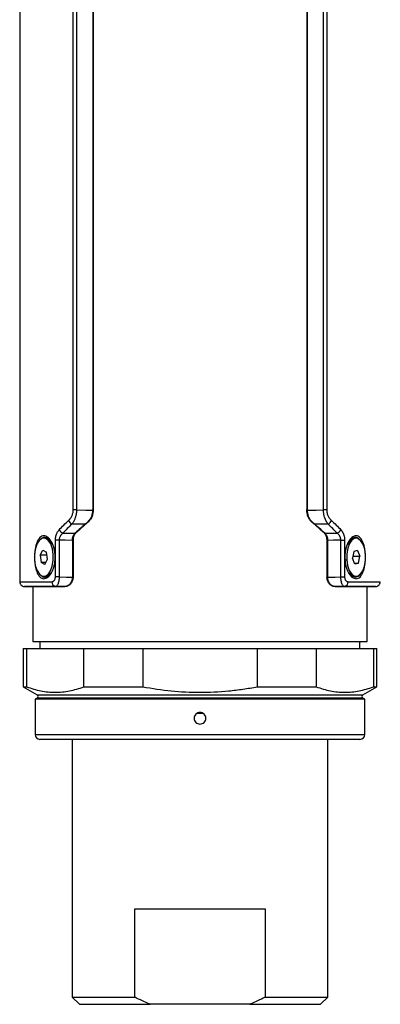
# Model space of a CAD drawing. Header units: millimetres. Extents: x 159 to 695, y 11 to 630.
# Tile 2 of 6: x 368 to 443, y 11 to 217. Entities that reach past the tile are written whole.
import ezdxf

# ---------------------------------------------------------------- set-up
doc = ezdxf.new("R2010")
doc.units = ezdxf.units.MM

msp = doc.modelspace()

# ---------------------------------------------------------------- linework, layer by layer
at = {"color": 7, "linetype": 'Continuous', "lineweight": 25}
for p, q in [((367.9, 422.39), (367.9, 99.34)), ((379.12, 114.42), (379.12, 407.31)), ((379.8, 407.31), (379.8, 114.42)), ((383.23, 407.34), (383.23, 114.4)), ((383.3, 407.21), (383.3, 114.52)), ((428.01, 407.21), (428.01, 114.52)), ((428.07, 407.34), (428.07, 114.4)), ((431.5, 114.42), (431.5, 407.31)), ((432.19, 407.31), (432.19, 114.42)), ((379.8, 114.42), (379.12, 114.42)), ((383.23, 114.52), (383.3, 114.52)), ((428.01, 114.52), (428.08, 114.52)), ((432.19, 114.42), (431.5, 114.42)), ((373.22, 108.52), (372.96, 108.52)), ((374.65, 107.31), (374.39, 107.31)), ((375.38, 100.39), (375.38, 108.07)), ((376.16, 108.07), (375.38, 108.07)), ((376.16, 108.07), (376.16, 100.39)), ((378.94, 108.21), (378.94, 100.37)), ((378.94, 108.05), (378.94, 100.34)), ((379.07, 108.27), (379.07, 100.37)), ((432.23, 108.27), (432.23, 100.37)), ((432.37, 100.37), (432.37, 108.21)), ((432.37, 108.05), (432.37, 100.34)), ((435.14, 108.07), (435.93, 108.07)), ((435.14, 100.39), (435.14, 108.07)), ((435.93, 108.07), (435.93, 100.39)), ((438.35, 108.52), (438.09, 108.52)), ((372.22, 104.94), (372.77, 106.01)), ((372.77, 106.01), (373.51, 105.59)), ((373.7, 104.1), (373.51, 105.59)), ((437.87, 105.73), (437.58, 104.3)), ((438.63, 105.95), (437.87, 105.73)), ((438.63, 105.95), (439.11, 104.74)), ((372.22, 104.94), (372.41, 103.44)), ((373.6, 104.94), (372.22, 104.94)), ((373.15, 103.03), (372.41, 103.44)), ((373.36, 103.44), (372.41, 103.44)), ((373.15, 103.03), (373.7, 104.1)), ((436.11, 103.96), (436.37, 103.96)), ((438.06, 103.09), (437.58, 104.3)), ((437.62, 104.22), (437.72, 104.74)), ((437.69, 104.82), (437.72, 104.74)), ((437.72, 104.74), (439.11, 104.74)), ((437.97, 103.31), (438.82, 103.31)), ((438.82, 103.31), (438.06, 103.09)), ((438.82, 103.31), (439.11, 104.74)), ((436.9, 101.32), (436.98, 101.21)), ((372.96, 100.52), (373.22, 100.52)), ((376.16, 100.39), (375.38, 100.39)), ((378.94, 100.37), (379.07, 100.37)), ((432.23, 100.37), (432.37, 100.37)), ((435.14, 100.39), (435.93, 100.39)), ((438.09, 100.52), (438.35, 100.52)), ((368.89, 98.4), (370.43, 98.37)), ((370.65, 98.36), (370.65, 86.87)), ((377.47, 98.37), (377.34, 98.37)), ((433.97, 98.37), (433.96, 98.37)), ((440.65, 86.87), (440.65, 98.36)), ((440.85, 98.37), (440.9, 98.37)), ((440.88, 98.37), (442.42, 98.4)), ((370.65, 86.87), (440.65, 86.87)), ((372.15, 86.87), (372.15, 85.37)), ((439.15, 85.37), (439.15, 86.87)), ((368.65, 85.37), (368.65, 77.39)), ((368.65, 85.37), (369.34, 85.37)), ((369.34, 85.37), (369.34, 77.39)), ((369.34, 85.37), (381.34, 85.37)), ((381.34, 77.39), (381.34, 85.37)), ((381.34, 85.37), (393.65, 85.37)), ((393.65, 85.37), (393.65, 77.39)), ((393.65, 85.37), (417.65, 85.37)), ((417.65, 85.37), (417.65, 77.39)), ((417.65, 85.37), (429.96, 85.37)), ((429.96, 85.37), (429.96, 77.39)), ((429.96, 85.37), (441.96, 85.37)), ((441.96, 85.37), (441.96, 77.39)), ((441.96, 85.37), (442.65, 85.37)), ((442.65, 77.39), (442.65, 85.37)), ((368.65, 77.39), (371.55, 75.72)), ((368.65, 77.39), (369.34, 77.39)), ((381.34, 77.39), (393.65, 77.39)), ((417.65, 77.39), (429.96, 77.39)), ((439.75, 75.72), (442.65, 77.39)), ((441.96, 77.39), (442.65, 77.39)), ((371.55, 75.02), (371.15, 74.79)), ((371.15, 74.79), (371.15, 67.37)), ((405.65, 74.79), (371.15, 74.79)), ((440.15, 74.79), (405.65, 74.79)), ((440.15, 74.79), (439.75, 75.02)), ((440.15, 67.37), (440.15, 74.79)), ((406.36, 71.77), (404.94, 71.77)), ((378.9, 66.37), (378.9, 12.37)), ((439.15, 66.37), (405.65, 66.37)), ((432.4, 12.37), (432.4, 66.37)), ((391.99, 30.87), (419.31, 30.87)), ((391.99, 12.37), (391.99, 30.87)), ((419.31, 30.87), (419.31, 12.37)), ((378.9, 12.37), (380.4, 10.87)), ((378.9, 12.37), (391.99, 12.37)), ((380.4, 10.87), (395.23, 10.87)), ((416.07, 10.87), (395.23, 10.87)), ((416.07, 10.87), (430.9, 10.87)), ((419.31, 12.37), (432.4, 12.37)), ((430.9, 10.87), (432.4, 12.37))]:
    msp.add_line(p, q, dxfattribs=at)
at = {"color": 8, "linetype": 'Continuous', "lineweight": 25}
for p, q in [((382.08, 111.77), (382.07, 111.77)), ((429.24, 111.77), (429.22, 111.77)), ((371.55, 75.72), (439.75, 75.72)), ((405.65, 75.02), (371.55, 75.02)), ((439.75, 75.02), (405.65, 75.02)), ((371.15, 67.37), (405.65, 67.37)), ((405.65, 67.37), (440.15, 67.37))]:
    msp.add_line(p, q, dxfattribs=at)
at = {"color": 7, "linetype": 'Continuous', "lineweight": 25, "flags": 128}
for points in [[(379.8, 114.42), (381.72, 114.41), (383.23, 114.4)], [(428.07, 114.4), (429.99, 114.41), (431.5, 114.42)], [(381.69, 111.44), (380.08, 111.45), (378.82, 111.46)], [(432.48, 111.46), (430.88, 111.45), (429.62, 111.44)], [(376.94, 109.55), (378.39, 109.54), (379.53, 109.53)], [(431.77, 109.53), (433.23, 109.54), (434.37, 109.55)], [(374.39, 107.31), (373.89, 108.06), (373.3, 108.46), (372.67, 108.48), (372.08, 108.11), (371.56, 107.38), (371.19, 106.38), (370.99, 105.2), (370.98, 103.94), (371.17, 102.75), (371.53, 101.73)], [(371.53, 101.73), (372.03, 100.98), (372.62, 100.58), (373.25, 100.56), (373.85, 100.93), (374.36, 101.66), (374.73, 102.66), (374.93, 103.84), (374.94, 105.09), (374.75, 106.29), (374.39, 107.31)], [(378.94, 108.05), (377.39, 108.06), (376.16, 108.07)], [(435.14, 108.07), (433.59, 108.06), (432.37, 108.05)], [(440.33, 105.08), (440.14, 106.28), (439.78, 107.3), (439.28, 108.05), (438.69, 108.46), (438.07, 108.48), (437.47, 108.11), (436.96, 107.39), (436.58, 106.39), (436.38, 105.21), (436.37, 103.96)], [(436.37, 103.96), (436.55, 102.76), (436.91, 101.74), (437.41, 100.99), (438, 100.58), (438.63, 100.56), (439.22, 100.93), (439.74, 101.64), (440.11, 102.64), (440.32, 103.83), (440.33, 105.08)], [(376.16, 100.39), (377.72, 100.36), (378.94, 100.34)], [(432.37, 100.34), (433.92, 100.37), (435.14, 100.39)], [(377.34, 98.37), (376.28, 98.39), (375.44, 98.4)], [(435.86, 98.4), (434.8, 98.38), (433.97, 98.37)]]:
    msp.add_lwpolyline(points, dxfattribs=at)
at = {"color": 7, "linetype": 'Continuous', "lineweight": 25}
for centre, radius, start, end in [((379.52, 112.84), 1.54, 204.3331, 243.2605), ((431.79, 112.84), 1.54, 296.7395, 335.6669), ((377.51, 110.9), 1.47, 204.5124, 247.0217), ((433.79, 110.9), 1.47, 292.9783, 335.4876), ((373.08, 107.02), 1.51, 30.566, 84.5479), ((438.2, 107.1), 1.42, 94.4049, 144.8705), ((373.09, 102), 1.49, 275.0197, 329.8665), ((438.24, 102.05), 1.54, 208.7289, 264.2515), ((375.57, 99.32), 0.929, 175.1542, 262.4648), ((435.74, 99.32), 0.929, 277.5352, 4.8458), ((371.35, 75.37), 0.4, 300, 60), ((439.95, 75.37), 0.4, 120, 240), ((372.15, 67.37), 1, 180, 270), ((439.15, 67.37), 1, 270, 0)]:
    msp.add_arc(centre, radius, start, end, dxfattribs=at)
for major_axis, start_param, end_param in [((34.74, 19.07), 2.133247, 2.235201), ((34.64, 19.01), 2.133371, 2.232621), ((34.64, -19.01), 0.908971, 1.008222), ((34.74, -19.07), 0.906392, 1.008346)]:
    msp.add_ellipse((405.65, 112.72), major_axis=major_axis, ratio=0.313526, start_param=start_param, end_param=end_param, dxfattribs=at)
for points, knots in [([(378.11, 112.2), (378.14, 112.24), (378.21, 112.3), (378.31, 112.4), (378.4, 112.51), (378.52, 112.66), (378.66, 112.86), (378.82, 113.13), (378.94, 113.42), (379.03, 113.71), (379.09, 113.97), (379.11, 114.19), (379.12, 114.35), (379.12, 114.42)], [0, 0, 0, 0, 0.063915, 0.126731, 0.188566, 0.249546, 0.376807, 0.498647, 0.626484, 0.749176, 0.833839, 0.917099, 1, 1, 1, 1]), ([(379.8, 114.42), (379.8, 114.37), (379.8, 114.26), (379.79, 114.09), (379.78, 113.93), (379.76, 113.76), (379.73, 113.59), (379.7, 113.42), (379.66, 113.25), (379.62, 113.08), (379.57, 112.92), (379.51, 112.72), (379.42, 112.48), (379.3, 112.22), (379.16, 111.95), (379, 111.7), (378.88, 111.54), (378.82, 111.46)], [0, 0, 0, 0, 0.046531, 0.093733, 0.141629, 0.190238, 0.239573, 0.289643, 0.340455, 0.39201, 0.444305, 0.497337, 0.586531, 0.681597, 0.782371, 0.888609, 1, 1, 1, 1]), ([(383.23, 114.4), (383.2, 114.09), (383.15, 113.46), (382.69, 112.45), (382.19, 111.96), (381.88, 111.66)], [0, 0, 0, 0, 0.274739, 0.551014, 1, 1, 1, 1]), ([(382.07, 111.77), (382.11, 111.79), (382.17, 111.85), (382.27, 111.95), (382.37, 112.06), (382.46, 112.17), (382.59, 112.34), (382.75, 112.59), (382.92, 112.94), (383.06, 113.31), (383.15, 113.66), (383.2, 113.98), (383.23, 114.25), (383.23, 114.43), (383.23, 114.52)], [0, 0, 0, 0, 0.049963, 0.09984, 0.149761, 0.199854, 0.250247, 0.374823, 0.500054, 0.625231, 0.749838, 0.833623, 0.916812, 1, 1, 1, 1]), ([(383.3, 114.52), (383.29, 114.47), (383.29, 114.36), (383.28, 114.2), (383.27, 114.03), (383.24, 113.87), (383.2, 113.63), (383.12, 113.31), (382.99, 112.94), (382.82, 112.59), (382.64, 112.31), (382.46, 112.09), (382.31, 111.92), (382.19, 111.82), (382.13, 111.77)], [0, 0, 0, 0, 0.04996, 0.099836, 0.149757, 0.199851, 0.250246, 0.374825, 0.500047, 0.625241, 0.74983, 0.83362, 0.916811, 1, 1, 1, 1]), ([(429.17, 111.77), (429.14, 111.79), (429.07, 111.85), (428.97, 111.95), (428.87, 112.06), (428.78, 112.17), (428.65, 112.34), (428.49, 112.59), (428.32, 112.94), (428.18, 113.31), (428.1, 113.66), (428.04, 113.98), (428.02, 114.25), (428.01, 114.43), (428.01, 114.52)], [0, 0, 0, 0, 0.049963, 0.0998402, 0.1497609, 0.199854, 0.2502473, 0.3748231, 0.5000544, 0.6252312, 0.749838, 0.8336229, 0.9168118, 1, 1, 1, 1]), ([(429.42, 111.66), (429.11, 111.96), (428.61, 112.45), (428.16, 113.46), (428.1, 114.09), (428.07, 114.4)], [0, 0, 0, 0, 0.448337, 0.724521, 1, 1, 1, 1]), ([(428.08, 114.52), (428.08, 114.47), (428.08, 114.36), (428.09, 114.2), (428.1, 114.03), (428.13, 113.87), (428.17, 113.63), (428.25, 113.31), (428.38, 112.94), (428.55, 112.59), (428.73, 112.31), (428.91, 112.09), (429.07, 111.92), (429.18, 111.82), (429.24, 111.77)], [0, 0, 0, 0, 0.04996, 0.099836, 0.149757, 0.199851, 0.250246, 0.374825, 0.500047, 0.62524, 0.74983, 0.83362, 0.916811, 1, 1, 1, 1]), ([(432.48, 111.46), (432.45, 111.51), (432.38, 111.59), (432.29, 111.73), (432.2, 111.87), (432.12, 112.02), (432.04, 112.16), (431.97, 112.31), (431.9, 112.46), (431.84, 112.61), (431.77, 112.81), (431.68, 113.08), (431.6, 113.42), (431.55, 113.75), (431.51, 114.09), (431.5, 114.31), (431.5, 114.42)], [0, 0, 0, 0, 0.062503, 0.123467, 0.182831, 0.240541, 0.296548, 0.35081, 0.403293, 0.453969, 0.502821, 0.608109, 0.710439, 0.809813, 0.90629, 1, 1, 1, 1]), ([(432.19, 114.42), (432.19, 114.38), (432.19, 114.29), (432.2, 114.15), (432.22, 114.01), (432.24, 113.88), (432.28, 113.68), (432.36, 113.43), (432.49, 113.13), (432.64, 112.86), (432.81, 112.62), (433, 112.39), (433.13, 112.27), (433.2, 112.2)], [0, 0, 0, 0, 0.049492, 0.099057, 0.148922, 0.199311, 0.250439, 0.372925, 0.501045, 0.623029, 0.750381, 0.873207, 1, 1, 1, 1]), ([(375.38, 108.07), (375.38, 108.12), (375.38, 108.22), (375.39, 108.36), (375.4, 108.51), (375.42, 108.65), (375.45, 108.79), (375.48, 108.93), (375.51, 109.07), (375.55, 109.21), (375.62, 109.39), (375.71, 109.61), (375.85, 109.86), (376, 110.09), (376.12, 110.22), (376.18, 110.29)], [0, 0, 0, 0, 0.055216, 0.110032, 0.164666, 0.219339, 0.27427, 0.329676, 0.385769, 0.442752, 0.50082, 0.621169, 0.743494, 0.869307, 1, 1, 1, 1]), ([(376.94, 109.55), (376.9, 109.52), (376.82, 109.46), (376.72, 109.36), (376.62, 109.26), (376.54, 109.16), (376.46, 109.06), (376.38, 108.92), (376.29, 108.74), (376.22, 108.52), (376.17, 108.29), (376.17, 108.14), (376.16, 108.07)], [0, 0, 0, 0, 0.093194, 0.182394, 0.267601, 0.348833, 0.426131, 0.49956, 0.632319, 0.75929, 0.881461, 1, 1, 1, 1]), ([(378.94, 108.21), (378.94, 108.24), (378.94, 108.31), (378.95, 108.41), (378.97, 108.51), (379, 108.65), (379.05, 108.81), (379.12, 108.98), (379.21, 109.14), (379.3, 109.29), (379.41, 109.42), (379.49, 109.5), (379.53, 109.54)], [0, 0, 0, 0, 0.0598182, 0.1211764, 0.1846257, 0.250665, 0.372827, 0.5009782, 0.6240989, 0.7503989, 0.8747608, 1, 1, 1, 1]), ([(379.53, 109.53), (379.51, 109.5), (379.45, 109.44), (379.37, 109.35), (379.28, 109.23), (379.19, 109.08), (379.11, 108.9), (379.03, 108.7), (378.98, 108.49), (378.95, 108.27), (378.94, 108.12), (378.94, 108.05)], [0, 0, 0, 0, 0.084836, 0.168082, 0.250084, 0.376774, 0.499794, 0.62674, 0.749787, 0.875656, 1, 1, 1, 1]), ([(379.66, 109.6), (379.64, 109.58), (379.58, 109.53), (379.51, 109.44), (379.43, 109.34), (379.34, 109.21), (379.25, 109.04), (379.18, 108.87), (379.13, 108.7), (379.1, 108.55), (379.08, 108.41), (379.07, 108.32), (379.07, 108.27)], [0, 0, 0, 0, 0.08364, 0.166729, 0.249591, 0.375859, 0.498995, 0.627211, 0.7495, 0.836897, 0.91998, 1, 1, 1, 1]), ([(432.23, 108.27), (432.23, 108.31), (432.23, 108.37), (432.22, 108.48), (432.2, 108.58), (432.18, 108.71), (432.13, 108.87), (432.05, 109.04), (431.97, 109.21), (431.87, 109.35), (431.76, 109.49), (431.68, 109.56), (431.64, 109.6)], [0, 0, 0, 0, 0.059797, 0.121147, 0.184602, 0.250665, 0.37281, 0.500983, 0.624092, 0.750401, 0.874746, 1, 1, 1, 1]), ([(432.37, 108.05), (432.37, 108.08), (432.36, 108.16), (432.36, 108.27), (432.34, 108.38), (432.32, 108.53), (432.27, 108.7), (432.2, 108.9), (432.11, 109.08), (432.01, 109.25), (431.9, 109.4), (431.81, 109.48), (431.77, 109.53)], [0, 0, 0, 0, 0.062089, 0.124257, 0.186852, 0.250217, 0.373329, 0.500345, 0.623308, 0.750074, 0.873451, 1, 1, 1, 1]), ([(431.78, 109.54), (431.81, 109.51), (431.86, 109.46), (431.93, 109.38), (432.01, 109.27), (432.1, 109.14), (432.19, 108.98), (432.26, 108.81), (432.31, 108.64), (432.34, 108.48), (432.36, 108.35), (432.36, 108.25), (432.37, 108.21)], [0, 0, 0, 0, 0.083629, 0.166719, 0.249596, 0.375859, 0.499008, 0.627198, 0.7495, 0.83687, 0.919955, 1, 1, 1, 1]), ([(435.14, 108.07), (435.14, 108.1), (435.14, 108.18), (435.13, 108.29), (435.11, 108.4), (435.09, 108.52), (435.06, 108.63), (435.02, 108.74), (434.97, 108.84), (434.89, 108.99), (434.77, 109.17), (434.59, 109.37), (434.44, 109.49), (434.37, 109.55)], [0, 0, 0, 0, 0.058924, 0.118582, 0.179139, 0.240744, 0.303538, 0.367648, 0.433192, 0.500281, 0.651128, 0.81762, 1, 1, 1, 1]), ([(435.13, 110.29), (435.17, 110.25), (435.23, 110.18), (435.33, 110.05), (435.42, 109.92), (435.5, 109.79), (435.58, 109.64), (435.65, 109.5), (435.72, 109.32), (435.79, 109.1), (435.85, 108.85), (435.9, 108.59), (435.92, 108.33), (435.93, 108.16), (435.93, 108.07)], [0, 0, 0, 0, 0.075466, 0.149173, 0.221365, 0.292301, 0.362256, 0.431514, 0.500368, 0.603763, 0.704203, 0.802881, 0.901054, 1, 1, 1, 1]), ([(371.66, 101.06), (371.57, 101.25), (371.4, 101.68), (371.21, 102.42), (371.08, 103.23), (371.01, 104.08), (371.01, 104.95), (371.08, 105.81), (371.21, 106.62), (371.4, 107.35), (371.65, 107.99), (371.97, 108.49), (372.33, 108.85), (372.74, 109.03), (373.17, 109.03), (373.61, 108.85), (374.05, 108.5), (374.44, 108), (374.78, 107.37), (375.05, 106.63), (375.24, 105.81), (375.34, 104.96), (375.34, 104.09), (375.24, 103.23), (375.06, 102.42), (374.79, 101.68), (374.45, 101.05), (374.05, 100.55), (373.62, 100.19), (373.18, 100.01), (372.75, 100), (372.34, 100.19), (371.97, 100.54), (371.76, 100.87), (371.66, 101.06)], [0, 0, 0, 0, 0.031129, 0.062684, 0.093972, 0.125104, 0.156158, 0.187596, 0.21903, 0.249932, 0.280977, 0.312317, 0.343861, 0.374695, 0.405596, 0.43713, 0.468623, 0.499813, 0.53086, 0.562342, 0.593753, 0.625017, 0.65622, 0.687586, 0.718963, 0.75003, 0.781225, 0.812624, 0.844074, 0.874892, 0.905764, 0.937206, 0.968719, 1, 1, 1, 1]), ([(374.57, 107.42), (374.53, 107.52), (374.46, 107.68), (374.37, 107.78), (374.33, 107.82)], [0, 0, 0, 0, 0.63321, 1, 1, 1, 1]), ([(437.69, 100.21), (437.55, 100.3), (437.26, 100.54), (436.86, 101.05), (436.52, 101.68), (436.25, 102.41), (436.06, 103.22), (435.97, 104.08), (435.97, 104.95), (436.06, 105.81), (436.25, 106.61), (436.52, 107.35), (436.86, 107.99), (437.25, 108.49), (437.68, 108.85), (438.12, 109.02), (438.56, 109.03), (438.97, 108.85), (439.34, 108.5), (439.65, 108), (439.91, 107.36), (440.1, 106.62), (440.23, 105.81), (440.29, 104.95), (440.29, 104.08), (440.23, 103.23), (440.1, 102.42), (439.91, 101.68), (439.65, 101.05), (439.34, 100.54), (438.98, 100.19), (438.57, 100.01), (438.13, 100), (437.83, 100.13), (437.69, 100.21)], [0, 0, 0, 0, 0.031064, 0.062693, 0.09397, 0.125122, 0.156098, 0.18757, 0.219, 0.249998, 0.281074, 0.312383, 0.343901, 0.374827, 0.405901, 0.43732, 0.468823, 0.499876, 0.530872, 0.562426, 0.593831, 0.625137, 0.656271, 0.687767, 0.719109, 0.750147, 0.781238, 0.812645, 0.844153, 0.874976, 0.90595, 0.937283, 0.968868, 1, 1, 1, 1]), ([(436.96, 107.8), (436.92, 107.76), (436.78, 107.58), (436.67, 107.33), (436.58, 107.14)], [0, 0, 0, 0, 0.224002, 1, 1, 1, 1]), ([(367.9, 99.4), (367.92, 99.27), (367.94, 99.08), (368.06, 98.85), (368.19, 98.69), (368.34, 98.56), (368.57, 98.43), (368.76, 98.41), (368.89, 98.4)], [0, 0, 0, 0, 0.239697, 0.368515, 0.5, 0.631485, 0.760303, 1, 1, 1, 1]), ([(374.64, 99.4), (374.66, 99.4), (374.7, 99.4), (374.77, 99.42), (374.83, 99.44), (374.91, 99.47), (375.01, 99.54), (375.13, 99.65), (375.23, 99.79), (375.3, 99.95), (375.35, 100.1), (375.37, 100.24), (375.38, 100.34), (375.38, 100.39)], [0, 0, 0, 0, 0.062941, 0.125307, 0.187405, 0.249548, 0.376379, 0.499131, 0.627339, 0.748911, 0.834723, 0.917468, 1, 1, 1, 1]), ([(376.16, 100.39), (376.16, 100.35), (376.16, 100.26), (376.15, 100.12), (376.14, 99.99), (376.13, 99.85), (376.11, 99.71), (376.09, 99.58), (376.07, 99.44), (376.04, 99.32), (376.01, 99.19), (375.97, 99.07), (375.91, 98.91), (375.83, 98.72), (375.71, 98.54), (375.59, 98.44), (375.5, 98.41), (375.46, 98.4), (375.44, 98.4)], [0, 0, 0, 0, 0.040777, 0.08267, 0.125656, 0.169698, 0.214744, 0.260728, 0.307573, 0.35519, 0.403481, 0.452341, 0.501661, 0.613543, 0.750995, 0.875372, 0.957183, 1, 1, 1, 1]), ([(378.94, 100.37), (378.94, 100.33), (378.94, 100.25), (378.93, 100.12), (378.91, 100), (378.89, 99.88), (378.86, 99.75), (378.82, 99.63), (378.75, 99.43), (378.61, 99.16), (378.4, 98.88), (378.15, 98.65), (377.94, 98.52), (377.75, 98.44), (377.6, 98.4), (377.46, 98.37), (377.37, 98.37), (377.34, 98.37)], [0, 0, 0, 0, 0.034286, 0.068922, 0.104003, 0.139622, 0.175868, 0.212823, 0.250569, 0.367887, 0.500468, 0.613742, 0.749847, 0.804615, 0.874783, 0.954914, 1, 1, 1, 1]), ([(378.94, 100.34), (378.94, 100.3), (378.94, 100.23), (378.93, 100.12), (378.92, 100.01), (378.89, 99.87), (378.85, 99.69), (378.76, 99.43), (378.6, 99.14), (378.38, 98.86), (378.14, 98.64), (377.91, 98.5), (377.7, 98.42), (377.52, 98.38), (377.4, 98.37), (377.34, 98.37)], [0, 0, 0, 0, 0.031062, 0.0621865, 0.0935446, 0.1253035, 0.1869083, 0.2505634, 0.3754175, 0.50046, 0.6229641, 0.7498676, 0.8330516, 0.9161834, 1, 1, 1, 1]), ([(379.07, 100.37), (379.07, 100.33), (379.07, 100.26), (379.06, 100.15), (379.05, 100.04), (379.02, 99.89), (378.98, 99.71), (378.89, 99.45), (378.74, 99.16), (378.52, 98.87), (378.27, 98.65), (378.04, 98.5), (377.83, 98.42), (377.65, 98.38), (377.53, 98.37), (377.47, 98.37)], [0, 0, 0, 0, 0.0310284, 0.0621419, 0.093508, 0.1252901, 0.1869056, 0.2505321, 0.3719583, 0.5004635, 0.6231052, 0.749866, 0.83318, 0.9163002, 1, 1, 1, 1]), ([(433.84, 98.37), (433.8, 98.37), (433.73, 98.37), (433.63, 98.39), (433.52, 98.41), (433.41, 98.45), (433.25, 98.52), (433.04, 98.64), (432.79, 98.87), (432.57, 99.15), (432.42, 99.45), (432.33, 99.71), (432.27, 99.92), (432.24, 100.14), (432.24, 100.29), (432.23, 100.37)], [0, 0, 0, 0, 0.050173, 0.100068, 0.149849, 0.199682, 0.249731, 0.376, 0.498808, 0.623233, 0.748509, 0.811803, 0.874029, 0.937229, 1, 1, 1, 1]), ([(433.97, 98.37), (433.93, 98.37), (433.84, 98.37), (433.7, 98.4), (433.56, 98.44), (433.37, 98.52), (433.16, 98.65), (432.91, 98.88), (432.7, 99.16), (432.55, 99.46), (432.46, 99.72), (432.4, 99.93), (432.37, 100.15), (432.37, 100.3), (432.37, 100.37)], [0, 0, 0, 0, 0.044751, 0.124764, 0.194775, 0.249702, 0.385645, 0.498781, 0.631141, 0.748503, 0.814217, 0.877725, 0.939486, 1, 1, 1, 1]), ([(433.97, 98.37), (433.93, 98.37), (433.86, 98.37), (433.75, 98.39), (433.65, 98.41), (433.54, 98.45), (433.38, 98.51), (433.17, 98.64), (432.93, 98.85), (432.71, 99.13), (432.55, 99.42), (432.46, 99.69), (432.41, 99.9), (432.37, 100.12), (432.37, 100.27), (432.37, 100.34)], [0, 0, 0, 0, 0.050269, 0.100222, 0.150017, 0.199811, 0.249762, 0.376158, 0.498768, 0.623085, 0.748437, 0.811741, 0.873986, 0.937179, 1, 1, 1, 1]), ([(435.86, 98.4), (435.85, 98.4), (435.8, 98.41), (435.72, 98.44), (435.6, 98.54), (435.48, 98.72), (435.38, 98.94), (435.31, 99.17), (435.25, 99.4), (435.2, 99.64), (435.17, 99.89), (435.15, 100.14), (435.15, 100.31), (435.14, 100.39)], [0, 0, 0, 0, 0.0424812, 0.1245404, 0.2498194, 0.3875459, 0.4994609, 0.5893525, 0.677386, 0.7629336, 0.8454614, 0.9245666, 1, 1, 1, 1]), ([(435.93, 100.39), (435.93, 100.36), (435.93, 100.3), (435.94, 100.22), (435.95, 100.13), (435.97, 100.05), (436.01, 99.93), (436.08, 99.79), (436.18, 99.65), (436.29, 99.54), (436.41, 99.46), (436.54, 99.41), (436.62, 99.4), (436.67, 99.4)], [0, 0, 0, 0, 0.0494889, 0.0986273, 0.1480379, 0.1983332, 0.2500945, 0.3718405, 0.5001241, 0.622877, 0.749972, 0.8744001, 1, 1, 1, 1]), ([(442.42, 98.4), (442.55, 98.41), (442.74, 98.43), (442.96, 98.56), (443.12, 98.69), (443.25, 98.85), (443.37, 99.08), (443.39, 99.27), (443.4, 99.4)], [0, 0, 0, 0, 0.2396965, 0.3685145, 0.5, 0.6314855, 0.7603035, 1, 1, 1, 1]), ([(370.4, 98.37), (370.4, 98.37), (370.4, 98.37), (370.41, 98.37), (370.42, 98.37), (370.44, 98.37), (370.46, 98.37), (370.5, 98.37), (370.54, 98.37), (370.59, 98.37), (370.66, 98.37), (370.74, 98.37), (370.84, 98.37), (370.95, 98.37), (371.09, 98.37), (371.24, 98.37), (371.42, 98.37), (371.62, 98.37), (371.85, 98.37), (372.1, 98.37), (372.39, 98.37), (372.71, 98.37), (373.06, 98.37), (373.45, 98.37), (373.87, 98.37), (374.34, 98.37), (374.85, 98.37), (375.4, 98.37), (376, 98.37), (376.64, 98.37), (377.11, 98.37), (377.34, 98.37)], [0, 0, 0, 0, 0.015879, 0.033087, 0.051623, 0.071487, 0.09268, 0.115202, 0.139052, 0.164231, 0.190739, 0.218575, 0.247741, 0.278235, 0.310059, 0.343211, 0.377692, 0.413502, 0.450641, 0.489108, 0.528906, 0.570033, 0.612488, 0.656273, 0.701386, 0.747829, 0.795602, 0.844706, 0.89514, 0.946905, 1, 1, 1, 1]), ([(433.97, 98.37), (434.08, 98.37), (434.31, 98.37), (434.68, 98.37), (435.08, 98.37), (435.51, 98.37), (435.97, 98.37), (436.46, 98.37), (437.04, 98.37), (437.65, 98.37), (438.25, 98.37), (438.72, 98.37), (439.12, 98.37), (439.45, 98.37), (439.75, 98.37), (440.02, 98.37), (440.25, 98.37), (440.45, 98.37), (440.61, 98.37), (440.74, 98.37), (440.83, 98.37), (440.89, 98.37), (440.9, 98.37), (440.9, 98.37)], [0, 0, 0, 0, 0.024683, 0.053033, 0.085049, 0.120733, 0.160084, 0.203103, 0.249791, 0.324186, 0.390598, 0.449026, 0.499464, 0.549517, 0.599572, 0.649628, 0.699684, 0.74974, 0.799796, 0.84985, 0.899902, 0.949951, 1, 1, 1, 1]), ([(369.34, 77.39), (370.34, 77.02), (371.33, 76.73), (373.33, 76.34), (374.33, 76.24), (376.33, 76.23), (377.33, 76.33), (378.84, 76.63), (379.34, 76.75), (380.34, 77.04), (380.84, 77.2), (381.34, 77.39)], [0, 0, 0, 0, 0.25, 0.25, 0.5, 0.5, 0.75, 0.75, 0.875, 0.875, 1, 1, 1, 1]), ([(393.65, 77.39), (395.64, 77.02), (397.64, 76.73), (401.63, 76.34), (403.63, 76.24), (407.63, 76.23), (409.63, 76.33), (412.65, 76.63), (413.65, 76.75), (415.66, 77.04), (416.66, 77.2), (417.65, 77.39)], [0, 0, 0, 0, 0.25, 0.25, 0.5, 0.5, 0.75, 0.75, 0.875, 0.875, 1, 1, 1, 1]), ([(429.96, 77.39), (430.96, 77.02), (431.96, 76.73), (433.95, 76.34), (434.95, 76.24), (436.95, 76.23), (437.96, 76.33), (439.46, 76.63), (439.96, 76.75), (440.97, 77.04), (441.47, 77.2), (441.96, 77.39)], [0, 0, 0, 0, 0.25, 0.25, 0.5, 0.5, 0.75, 0.75, 0.875, 0.875, 1, 1, 1, 1]), ([(405.65, 72.01), (405.82, 72.01), (405.98, 71.98), (406.27, 71.86), (406.4, 71.77), (406.63, 71.54), (406.72, 71.4), (406.84, 71.11), (406.87, 70.95), (406.87, 70.63), (406.84, 70.47), (406.72, 70.18), (406.63, 70.04), (406.4, 69.82), (406.27, 69.73), (405.97, 69.6), (405.81, 69.57), (405.49, 69.57), (405.33, 69.6), (405.04, 69.73), (404.9, 69.82), (404.68, 70.04), (404.59, 70.18), (404.47, 70.47), (404.43, 70.63), (404.43, 70.95), (404.47, 71.11), (404.59, 71.41), (404.68, 71.54), (404.9, 71.77), (405.04, 71.86), (405.34, 71.98), (405.49, 72.01), (405.65, 72.01)], [0, 0, 0, 0, 0.0625, 0.0625, 0.125, 0.125, 0.1875, 0.1875, 0.25, 0.25, 0.3125, 0.3125, 0.375, 0.375, 0.4375, 0.4375, 0.5, 0.5, 0.5625, 0.5625, 0.625, 0.625, 0.6875, 0.6875, 0.75, 0.75, 0.8125, 0.8125, 0.875, 0.875, 0.9375, 0.9375, 1, 1, 1, 1]), ([(405.65, 66.37), (405.47, 66.37), (405.1, 66.37), (404.54, 66.37), (403.98, 66.37), (403.43, 66.37), (402.87, 66.37), (402.32, 66.37), (401.76, 66.37), (401.21, 66.37), (400.66, 66.37), (400.11, 66.37), (398.67, 66.37), (396.38, 66.37), (393.26, 66.37), (390.22, 66.37), (387.27, 66.37), (384.49, 66.37), (381.92, 66.37), (379.6, 66.37), (377.58, 66.37), (375.86, 66.37), (374.47, 66.37), (373.41, 66.37), (372.85, 66.37), (372.58, 66.37), (372.47, 66.37), (372.37, 66.37), (372.29, 66.37), (372.23, 66.37), (372.19, 66.37), (372.16, 66.37), (372.16, 66.37), (372.15, 66.37)], [0, 0, 0, 0, 0.0106145, 0.021216, 0.0318074, 0.0423916, 0.0529716, 0.0635502, 0.0741305, 0.0847154, 0.0953078, 0.1059106, 0.1165268, 0.1782624, 0.240008, 0.3043169, 0.3686358, 0.4343131, 0.5000006, 0.5656779, 0.6313654, 0.6956743, 0.7599932, 0.8217288, 0.8834744, 0.8980646, 0.9126326, 0.9271859, 0.9417321, 0.9562791, 0.9708342, 0.9854054, 1, 1, 1, 1])]:
    msp.add_open_spline(points, degree=3, knots=knots, dxfattribs=at)
for points in [[(376.18, 110.29), (376.79, 110.94), (377.43, 111.58), (378.11, 112.2)], [(378.82, 111.46), (378.16, 110.84), (377.53, 110.2), (376.94, 109.55)], [(381.69, 111.44), (380.93, 110.82), (380.21, 110.18), (379.53, 109.53)], [(431.77, 109.53), (431.09, 110.18), (430.38, 110.82), (429.62, 111.44)], [(434.37, 109.55), (433.77, 110.2), (433.15, 110.84), (432.48, 111.46)], [(433.2, 112.2), (433.88, 111.58), (434.52, 110.94), (435.13, 110.29)], [(395.23, 10.87), (394.13, 11.32), (393.06, 11.83), (391.99, 12.37)], [(419.31, 12.37), (418.25, 11.83), (417.17, 11.32), (416.07, 10.87)]]:
    msp.add_open_spline(points, degree=3, dxfattribs=at)
at = {"color": 8, "linetype": 'Continuous', "lineweight": 25}
for points, knots in [([(374.33, 107.82), (374.23, 107.96), (374, 108.28), (373.5, 108.63), (372.99, 108.72), (372.56, 108.54), (372.38, 108.34), (372.3, 108.25)], [0, 0, 0, 0, 0.16369, 0.359055, 0.689801, 0.854154, 1, 1, 1, 1]), ([(439.13, 108.11), (439.11, 108.14), (439.01, 108.32), (438.78, 108.5), (438.43, 108.68), (438.03, 108.68), (437.62, 108.51), (437.25, 108.22), (437.04, 107.92), (436.96, 107.8)], [0, 0, 0, 0, 0.029554, 0.186363, 0.349307, 0.518487, 0.693359, 0.873292, 1, 1, 1, 1]), ([(372.27, 100.8), (372.38, 100.69), (372.69, 100.39), (373.18, 100.31), (373.68, 100.53), (374.06, 100.79), (374.25, 101.14), (374.33, 101.27)], [0, 0, 0, 0, 0.178764, 0.504241, 0.667268, 0.867386, 1, 1, 1, 1]), ([(436.98, 101.21), (437.08, 101.07), (437.28, 100.79), (437.51, 100.63), (437.62, 100.55)], [0, 0, 0, 0, 0.505941, 1, 1, 1, 1]), ([(367.9, 99.39), (367.9, 99.39), (367.91, 99.39), (367.92, 99.39), (367.94, 99.39), (367.97, 99.39), (368.01, 99.39), (368.06, 99.39), (368.11, 99.39), (368.18, 99.39), (368.25, 99.39), (368.34, 99.39), (368.43, 99.4), (368.53, 99.4), (368.63, 99.4), (368.75, 99.4), (368.87, 99.4), (369.01, 99.4), (369.15, 99.4), (369.3, 99.4), (369.46, 99.4), (369.63, 99.4), (369.8, 99.4), (369.98, 99.4), (370.18, 99.4), (370.38, 99.4), (370.58, 99.4), (370.8, 99.4), (371.02, 99.4), (371.26, 99.4), (371.5, 99.4), (371.74, 99.4), (372, 99.4), (372.26, 99.4), (372.53, 99.4), (372.81, 99.4), (373.1, 99.4), (373.39, 99.4), (373.69, 99.4), (374, 99.4), (374.32, 99.4), (374.53, 99.4), (374.64, 99.4)], [0, 0, 0, 0, 0.025, 0.05, 0.075, 0.1, 0.125, 0.15, 0.175, 0.2, 0.225, 0.25, 0.275, 0.3, 0.325, 0.35, 0.375, 0.4, 0.425, 0.45, 0.475, 0.5, 0.525, 0.55, 0.575, 0.6, 0.625, 0.65, 0.675, 0.7, 0.725, 0.75, 0.775, 0.8, 0.825, 0.85, 0.875, 0.9, 0.925, 0.95, 0.975, 1, 1, 1, 1]), ([(436.67, 99.4), (436.78, 99.4), (436.99, 99.4), (437.31, 99.4), (437.62, 99.4), (437.92, 99.4), (438.21, 99.4), (438.5, 99.4), (438.77, 99.4), (439.05, 99.4), (439.31, 99.4), (439.56, 99.4), (439.81, 99.4), (440.05, 99.4), (440.28, 99.4), (440.51, 99.4), (440.72, 99.4), (440.93, 99.4), (441.13, 99.4), (441.32, 99.4), (441.51, 99.4), (441.68, 99.4), (441.85, 99.4), (442.01, 99.4), (442.16, 99.4), (442.3, 99.4), (442.43, 99.4), (442.56, 99.4), (442.67, 99.4), (442.78, 99.4), (442.88, 99.4), (442.97, 99.39), (443.05, 99.39), (443.13, 99.39), (443.19, 99.39), (443.25, 99.39), (443.3, 99.39), (443.34, 99.39), (443.37, 99.39), (443.39, 99.39), (443.4, 99.39), (443.4, 99.39), (443.4, 99.39)], [0, 0, 0, 0, 0.025, 0.05, 0.075, 0.1, 0.125, 0.15, 0.175, 0.2, 0.225, 0.25, 0.275, 0.3, 0.325, 0.35, 0.375, 0.4, 0.425, 0.45, 0.475, 0.5, 0.525, 0.55, 0.575, 0.6, 0.625, 0.65, 0.675, 0.7, 0.725, 0.75, 0.775, 0.8, 0.825, 0.85, 0.875, 0.9, 0.925, 0.95, 0.975, 1, 1, 1, 1]), ([(437.62, 100.55), (437.75, 100.49), (438.01, 100.36), (438.4, 100.36), (438.78, 100.53), (439.03, 100.74), (439.14, 100.92), (439.15, 100.94)], [0, 0, 0, 0, 0.231388, 0.471507, 0.719589, 0.974738, 1, 1, 1, 1]), ([(375.44, 98.4), (374.45, 98.4), (372.46, 98.4), (370.44, 98.4), (369.13, 98.4), (368.97, 98.4), (368.89, 98.4)], [0, 0, 0, 0, 0.251166, 0.501738, 0.750412, 1, 1, 1, 1]), ([(442.42, 98.4), (442.42, 98.4), (442.56, 98.4), (442.07, 98.4), (440.88, 98.4), (438.84, 98.4), (436.85, 98.4), (435.86, 98.4)], [0, 0, 0, 0, 0.000985, 0.2503756, 0.5003393, 0.7499603, 1, 1, 1, 1])]:
    msp.add_open_spline(points, degree=3, knots=knots, dxfattribs=at)

doc.saveas('drawing.dxf')
